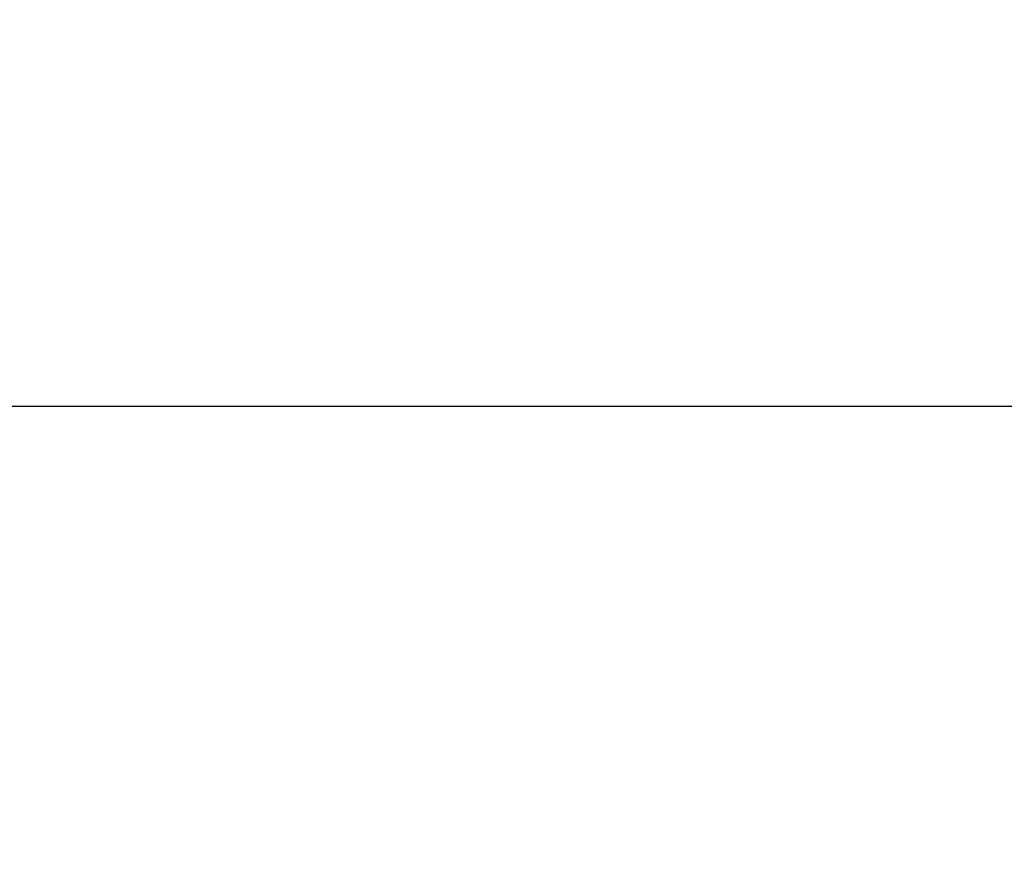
# Model space of a CAD drawing. Header units: millimetres. Extents: x -910 to 990, y -200 to 570.
# Tile 224 of 256: x 671.63 to 680.15, y 440.59 to 447.94. Entities that reach past the tile are written whole.
import ezdxf

# ---------------------------------------------------------------- set-up
doc = ezdxf.new("R2010")
doc.units = ezdxf.units.MM
doc.layers.add('IGES level 19', color=7, linetype='Continuous', true_color=0xc0c0c0)
doc.layers.add('IGES level 28', color=7, linetype='Continuous', true_color=0xc0c0c0)

msp = doc.modelspace()

# ---------------------------------------------------------------- linework, layer by layer
at = {"layer": 'IGES level 19'}
for points in [[(-824.5972, 444.5972, 225), (16.0003, 444.5972, 225), (856.5978, 444.5972, 225)], [(-824.5972, 444.5972, 285), (16.0003, 444.5972, 285), (856.5978, 444.5972, 285)]]:
    msp.add_open_spline(points, degree=2, dxfattribs=at)
at = {"layer": 'IGES level 28', "extrusion": (0.707107, -0.707107, -2.36838e-12)}
msp.add_arc((1330.1159, 594.8678, 212.132), 604.6941, 134.6574297, 166.7591405, dxfattribs=at)
at = {"layer": 'IGES level 28', "extrusion": (-0.707107, 0.707107, -2.35922e-16)}
msp.add_arc((-1330.1159, 594.8678, -212.132), 604.6941, 13.2408595, 45.3425703, dxfattribs=at)
at = {"layer": 'IGES level 28'}
msp.add_open_spline([(117.5334, 488.4891, 1022.8781), (131.8217, 487.8786, 1022.0165), (146.1064, 487.2469, 1021.1198), (174.6613, 485.8929, 1019.1844), (188.9317, 485.1722, 1018.148), (217.4419, 483.5382, 1015.7775), (231.7007, 482.6239, 1014.4425), (260.0453, 480.4082, 1011.166), (274.1204, 479.0934, 1009.205), (302.0127, 475.9388, 1004.4108), (315.8309, 474.1029, 1001.5803), (343.324, 470.1885, 995.4047), (357.0091, 468.1314, 992.0937), (384.3344, 463.9947, 985.2771), (397.9594, 461.8818, 981.7218), (418.2536, 458.4909, 975.8614), (424.9946, 457.324, 973.8201), (438.4134, 454.8931, 969.505), (445.0802, 453.6309, 967.2343), (464.8095, 449.6952, 960.0386), (477.6405, 446.865, 954.721), (502.3916, 440.6746, 942.5859), (514.3102, 437.3157, 935.7649), (531.5482, 432.0174, 924.424), (537.1875, 430.208, 920.4586), (548.2588, 426.5248, 912.1589), (553.6869, 424.6518, 907.8253), (569.4636, 419.0448, 894.4576), (579.3836, 415.2988, 885.003), (598.1713, 407.9358, 865.0873), (607.039, 404.3184, 854.6263), (619.607, 399.0748, 838.2), (623.6756, 397.3577, 832.6035), (631.5539, 393.9926, 821.1493), (635.3652, 392.3428, 815.2833), (653.5249, 384.3683, 785.5536), (665.3077, 378.7913, 760.2581), (674.3176, 374.3176, 733.3701)], degree=3, knots=[1, 1, 1, 1, 1.0625, 1.0625, 1.125, 1.125, 1.1875, 1.1875, 1.25, 1.25, 1.3125, 1.3125, 1.375, 1.375, 1.4375, 1.4375, 1.46875, 1.46875, 1.5, 1.5, 1.5625, 1.5625, 1.625, 1.625, 1.65625, 1.65625, 1.6875, 1.6875, 1.75, 1.75, 1.8125, 1.8125, 1.84375, 1.84375, 1.875, 1.875, 2, 2, 2, 2], dxfattribs=at)
msp.add_open_spline([(117.5334, 488.4891, 1022.8781), (131.8217, 487.8786, 1022.0165), (146.1064, 487.2469, 1021.1198), (174.6613, 485.8929, 1019.1844), (188.9317, 485.1722, 1018.148), (217.4419, 483.5382, 1015.7775), (231.7007, 482.6239, 1014.4425), (260.0453, 480.4082, 1011.166), (274.1204, 479.0934, 1009.205), (302.0127, 475.9388, 1004.4108), (315.8309, 474.1029, 1001.5803), (343.324, 470.1885, 995.4047), (357.0091, 468.1314, 992.0937), (384.3344, 463.9947, 985.2771), (397.9594, 461.8818, 981.7218), (418.2536, 458.4909, 975.8614), (424.9946, 457.324, 973.8201), (438.4134, 454.8931, 969.505), (445.0802, 453.6309, 967.2343), (464.8095, 449.6952, 960.0386), (477.6405, 446.865, 954.721), (502.3916, 440.6746, 942.5859), (514.3102, 437.3157, 935.7649), (531.5482, 432.0174, 924.424), (537.1875, 430.208, 920.4586), (548.2588, 426.5248, 912.1589), (553.6869, 424.6518, 907.8253), (569.4636, 419.0448, 894.4576), (579.3836, 415.2988, 885.003), (598.1713, 407.9358, 865.0873), (607.039, 404.3184, 854.6263), (619.607, 399.0748, 838.2), (623.6756, 397.3577, 832.6035), (631.5539, 393.9926, 821.1493), (635.3652, 392.3428, 815.2833), (653.5249, 384.3683, 785.5536), (665.3077, 378.7913, 760.2581), (674.3176, 374.3176, 733.3701)], degree=3, knots=[1, 1, 1, 1, 1.0625, 1.0625, 1.125, 1.125, 1.1875, 1.1875, 1.25, 1.25, 1.3125, 1.3125, 1.375, 1.375, 1.4375, 1.4375, 1.46875, 1.46875, 1.5, 1.5, 1.5625, 1.5625, 1.625, 1.625, 1.65625, 1.65625, 1.6875, 1.6875, 1.75, 1.75, 1.8125, 1.8125, 1.84375, 1.84375, 1.875, 1.875, 2, 2, 2, 2], dxfattribs=at)

doc.saveas('drawing.dxf')
